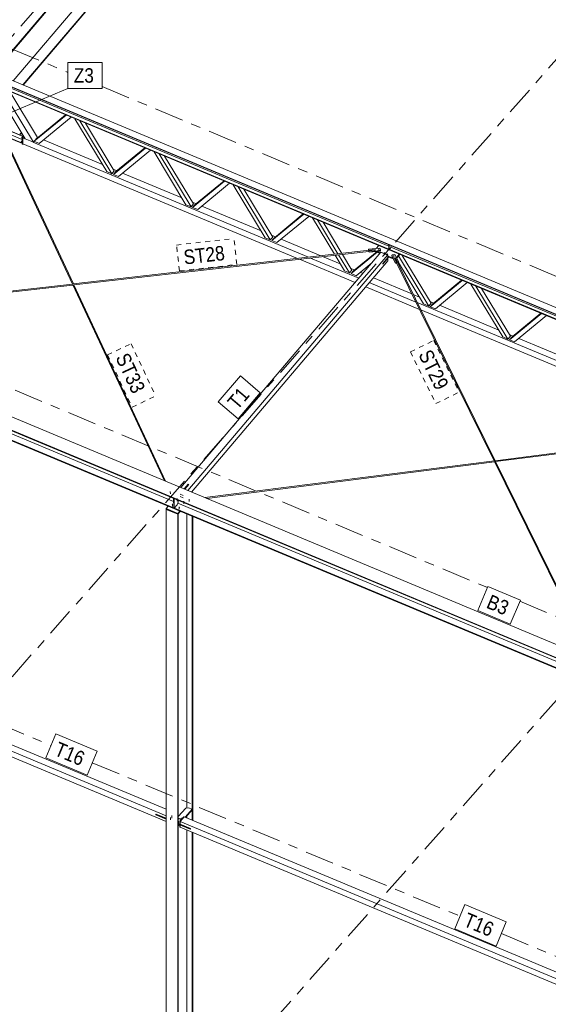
# Model space of a CAD drawing. Header units: millimetres. Extents: x -698 to 216, y -34 to 576.
# Tile 35 of 88: x -393 to -339, y 171 to 273. Entities that reach past the tile are written whole.
import ezdxf

# ---------------------------------------------------------------- set-up
doc = ezdxf.new("R2010")
doc.units = ezdxf.units.MM
for name, pattern in [('XKITLINE00', [0]), ('XKITLINE02', [4, 2, -2]), ('XKITLINE03', [6, 3, -1, 1, -1]), ('XKITLINE04', [3, 0.5, -0.5, 0.5, -0.5, 0.5, -0.5])]:
    doc.linetypes.add(name, pattern=pattern)
for name, color, linetype, lineweight in [('Element', 2, 'Continuous', 0), ('Spoina', 1, 'Continuous', 0), ('Znak elementu', 2, 'Continuous', 0), ('Śruba', 3, 'Continuous', 0)]:
    doc.layers.add(name, color=color, linetype=linetype, lineweight=lineweight)
doc.styles.add('ARIAL', font='ARIAL.TTF')

msp = doc.modelspace()

# ---------------------------------------------------------------- hatches: boundary and pattern name
at = {"layer": 'Śruba'}
for points in [[(-393.1, 261.14), (-393.09, 261.13), (-393.09, 261.12), (-393.08, 261.11), (-393.08, 261.11), (-393.08, 261.1), (-393.08, 261.09), (-393.09, 261.08), (-393.09, 261.08), (-393.1, 261.08), (-393.11, 261.08), (-393.12, 261.08), (-393.13, 261.08), (-393.14, 261.08), (-393.14, 261.09), (-393.15, 261.1), (-393.16, 261.1), (-393.17, 261.11), (-393.17, 261.12), (-393.18, 261.13), (-393.18, 261.14), (-393.18, 261.15), (-393.18, 261.16), (-393.17, 261.16), (-393.17, 261.17), (-393.16, 261.17), (-393.15, 261.17), (-393.14, 261.17), (-393.13, 261.17), (-393.12, 261.16), (-393.11, 261.16), (-393.11, 261.15)], [(-356.18, 249.51), (-356.19, 249.51), (-356.2, 249.52), (-356.21, 249.52), (-356.22, 249.53), (-356.22, 249.53), (-356.22, 249.54), (-356.23, 249.55), (-356.22, 249.56), (-356.22, 249.57), (-356.22, 249.57), (-356.21, 249.58), (-356.2, 249.58), (-356.19, 249.59), (-356.18, 249.59), (-356.17, 249.59), (-356.16, 249.59), (-356.15, 249.59), (-356.14, 249.59), (-356.13, 249.58), (-356.12, 249.57), (-356.11, 249.57), (-356.11, 249.56), (-356.11, 249.55), (-356.11, 249.54), (-356.11, 249.54), (-356.12, 249.53), (-356.13, 249.52), (-356.13, 249.52), (-356.14, 249.51), (-356.15, 249.51), (-356.17, 249.51)], [(-355.58, 249.14), (-355.59, 249.14), (-355.6, 249.15), (-355.61, 249.15), (-355.62, 249.16), (-355.63, 249.16), (-355.63, 249.17), (-355.63, 249.18), (-355.63, 249.19), (-355.63, 249.2), (-355.62, 249.2), (-355.61, 249.21), (-355.61, 249.22), (-355.6, 249.22), (-355.58, 249.22), (-355.57, 249.22), (-355.56, 249.22), (-355.55, 249.22), (-355.54, 249.22), (-355.53, 249.21), (-355.52, 249.21), (-355.52, 249.2), (-355.51, 249.19), (-355.51, 249.18), (-355.51, 249.18), (-355.52, 249.17), (-355.52, 249.16), (-355.53, 249.15), (-355.54, 249.15), (-355.55, 249.14), (-355.56, 249.14), (-355.57, 249.14)], [(-355.3, 249.02), (-355.31, 249.02), (-355.32, 249.03), (-355.33, 249.03), (-355.33, 249.04), (-355.34, 249.05), (-355.34, 249.05), (-355.35, 249.06), (-355.34, 249.07), (-355.34, 249.08), (-355.34, 249.08), (-355.33, 249.09), (-355.32, 249.1), (-355.31, 249.1), (-355.3, 249.1), (-355.29, 249.1), (-355.28, 249.1), (-355.27, 249.1), (-355.26, 249.1), (-355.25, 249.09), (-355.24, 249.09), (-355.23, 249.08), (-355.23, 249.07), (-355.23, 249.06), (-355.23, 249.06), (-355.23, 249.05), (-355.24, 249.04), (-355.25, 249.03), (-355.25, 249.03), (-355.26, 249.03), (-355.27, 249.02), (-355.29, 249.02)], [(-354.63, 248.86), (-354.64, 248.86), (-354.65, 248.87), (-354.66, 248.87), (-354.66, 248.88), (-354.67, 248.89), (-354.67, 248.89), (-354.67, 248.9), (-354.67, 248.91), (-354.67, 248.92), (-354.66, 248.93), (-354.66, 248.93), (-354.65, 248.94), (-354.64, 248.94), (-354.63, 248.94), (-354.62, 248.94), (-354.61, 248.94), (-354.59, 248.94), (-354.58, 248.94), (-354.58, 248.93), (-354.57, 248.93), (-354.56, 248.92), (-354.56, 248.91), (-354.56, 248.9), (-354.56, 248.9), (-354.56, 248.89), (-354.57, 248.88), (-354.57, 248.88), (-354.58, 248.87), (-354.59, 248.87), (-354.6, 248.86), (-354.61, 248.86)], [(-377.54, 223.08), (-377.55, 223.08), (-377.55, 223.08), (-377.56, 223.08), (-377.57, 223.08), (-377.58, 223.09), (-377.58, 223.09), (-377.59, 223.09), (-377.59, 223.1), (-377.6, 223.1), (-377.6, 223.11), (-377.6, 223.11), (-377.61, 223.11), (-377.61, 223.12), (-377.61, 223.13), (-377.61, 223.13), (-377.61, 223.14), (-377.61, 223.14), (-377.61, 223.15), (-377.6, 223.15), (-377.6, 223.16), (-377.6, 223.16), (-377.59, 223.16), (-377.59, 223.17), (-377.58, 223.17), (-377.58, 223.18), (-377.57, 223.18), (-377.56, 223.18), (-377.56, 223.18), (-377.55, 223.18), (-377.54, 223.18), (-377.54, 223.18), (-377.53, 223.18), (-377.52, 223.18), (-377.51, 223.18), (-377.51, 223.18), (-377.5, 223.18), (-377.49, 223.18), (-377.49, 223.17), (-377.48, 223.17), (-377.48, 223.17), (-377.47, 223.16), (-377.47, 223.16), (-377.47, 223.15), (-377.46, 223.15), (-377.46, 223.14), (-377.46, 223.14), (-377.46, 223.13), (-377.46, 223.13), (-377.46, 223.12), (-377.46, 223.12), (-377.46, 223.11), (-377.47, 223.11), (-377.47, 223.1), (-377.48, 223.1), (-377.48, 223.1), (-377.49, 223.09), (-377.49, 223.09), (-377.5, 223.09), (-377.5, 223.08), (-377.51, 223.08), (-377.52, 223.08), (-377.53, 223.08), (-377.53, 223.08)], [(-376.83, 222.78), (-376.84, 222.78), (-376.84, 222.78), (-376.85, 222.78), (-376.86, 222.79), (-376.86, 222.79), (-376.87, 222.79), (-376.87, 222.8), (-376.88, 222.8), (-376.88, 222.8), (-376.89, 222.81), (-376.89, 222.81), (-376.89, 222.82), (-376.9, 222.82), (-376.9, 222.83), (-376.9, 222.83), (-376.9, 222.84), (-376.9, 222.84), (-376.89, 222.85), (-376.89, 222.85), (-376.89, 222.86), (-376.88, 222.86), (-376.88, 222.87), (-376.88, 222.87), (-376.87, 222.87), (-376.86, 222.88), (-376.86, 222.88), (-376.85, 222.88), (-376.84, 222.88), (-376.84, 222.89), (-376.83, 222.89), (-376.82, 222.89), (-376.82, 222.89), (-376.81, 222.89), (-376.8, 222.89), (-376.79, 222.88), (-376.79, 222.88), (-376.78, 222.88), (-376.78, 222.88), (-376.77, 222.87), (-376.76, 222.87), (-376.76, 222.87), (-376.76, 222.86), (-376.75, 222.86), (-376.75, 222.85), (-376.75, 222.85), (-376.75, 222.84), (-376.75, 222.84), (-376.75, 222.83), (-376.75, 222.83), (-376.75, 222.82), (-376.75, 222.82), (-376.76, 222.81), (-376.76, 222.81), (-376.76, 222.8), (-376.77, 222.8), (-376.77, 222.79), (-376.78, 222.79), (-376.79, 222.79), (-376.79, 222.79), (-376.8, 222.78), (-376.81, 222.78), (-376.81, 222.78), (-376.82, 222.78)], [(-376.91, 190.25), (-376.92, 190.25), (-376.93, 190.26), (-376.94, 190.26), (-376.95, 190.27), (-376.95, 190.28), (-376.96, 190.28), (-376.96, 190.29), (-376.96, 190.3), (-376.95, 190.31), (-376.95, 190.31), (-376.94, 190.32), (-376.93, 190.33), (-376.92, 190.33), (-376.91, 190.33), (-376.9, 190.33), (-376.89, 190.33), (-376.88, 190.33), (-376.87, 190.33), (-376.86, 190.32), (-376.85, 190.31), (-376.85, 190.31), (-376.84, 190.3), (-376.84, 190.29), (-376.84, 190.28), (-376.85, 190.28), (-376.85, 190.27), (-376.86, 190.26), (-376.87, 190.26), (-376.88, 190.25), (-376.89, 190.25), (-376.9, 190.25)], [(-376.74, 190.45), (-376.75, 190.45), (-376.76, 190.45), (-376.77, 190.46), (-376.77, 190.47), (-376.78, 190.47), (-376.78, 190.48), (-376.78, 190.49), (-376.78, 190.5), (-376.78, 190.5), (-376.77, 190.51), (-376.77, 190.52), (-376.76, 190.52), (-376.75, 190.52), (-376.74, 190.53), (-376.73, 190.53), (-376.71, 190.53), (-376.7, 190.52), (-376.69, 190.52), (-376.69, 190.52), (-376.68, 190.51), (-376.67, 190.5), (-376.67, 190.5), (-376.67, 190.49), (-376.67, 190.48), (-376.67, 190.47), (-376.68, 190.47), (-376.69, 190.46), (-376.69, 190.45), (-376.7, 190.45), (-376.71, 190.45), (-376.73, 190.45)]]:
    msp.add_hatch(color=256, dxfattribs=at).paths.add_polyline_path(points, flags=17)

# ---------------------------------------------------------------- linework, layer by layer
at = {"layer": 'Element', "linetype": 'XKITLINE00', "lineweight": 0}
for p, q in [((-396.07, 267.86), (-374.16, 293.69)), ((-396.01, 267.84), (-374.1, 293.66)), ((-394.01, 267.01), (-374.89, 289.54)), ((-393.04, 266.6), (-374.15, 288.86)), ((-392.98, 266.57), (-374.09, 288.83)), ((-397.3, 268.38), (-312.07, 232.78)), ((-312.5, 232.27), (-397.74, 267.87)), ((-312.5, 232.22), (-397.73, 267.82)), ((-312.49, 231.75), (-397.72, 267.35)), ((-312.49, 231.7), (-397.72, 267.31)), ((-397.52, 267.59), (-355.14, 249.89)), ((-387.79, 245.97), (-397.31, 266.3)), ((-396.21, 266.67), (-392.79, 261.01)), ((-395.35, 266.31), (-391.93, 260.65)), ((-387.89, 245.96), (-397.09, 265.61)), ((-391.5, 261.14), (-394.38, 265.91)), ((-391.84, 260.75), (-388.53, 263.47)), ((-391.58, 261.04), (-388.6, 263.49)), ((-388.02, 263.25), (-391.33, 260.53)), ((-384.33, 257.61), (-387.64, 263.09)), ((-395.43, 262.29), (-392.97, 261.26)), ((-395.42, 262.26), (-392.99, 261.24)), ((-383.81, 257.39), (-387.12, 262.88)), ((-386.54, 262.63), (-383.55, 257.69)), ((-395.22, 261.83), (-393.08, 260.94)), ((-395, 261.36), (-393.23, 260.62)), ((-394.99, 261.33), (-393.23, 260.6)), ((-393.29, 261.54), (-393.24, 261.6)), ((-393.06, 261.44), (-393.29, 261.54)), ((-393.29, 261.54), (-393.29, 261.39)), ((-393.24, 261.6), (-393.12, 261.55)), ((-393.08, 261.13), (-392.95, 261.27)), ((-393.08, 260.46), (-393.08, 261.13)), ((-393.08, 261.13), (-393.04, 261.11)), ((-393.04, 261.11), (-392.93, 261.23)), ((-393.04, 261.11), (-393.04, 260.44)), ((-392.92, 261.21), (-393.01, 261.1)), ((-393.01, 261.1), (-392.79, 261.01)), ((-393.01, 261.1), (-393.01, 260.5)), ((-392.97, 261.26), (-392.99, 261.24)), ((-392.99, 261.23), (-392.99, 261.24)), ((-392.97, 261.24), (-392.97, 261.26)), ((-391.84, 260.75), (-391.5, 261.14)), ((-391.5, 261.14), (-391.48, 261.13)), ((-393.23, 260.62), (-393.08, 260.8)), ((-393.23, 260.6), (-393.08, 260.78)), ((-393.23, 260.6), (-393.23, 260.62)), ((-393.04, 260.44), (-393.08, 260.46)), ((-393.04, 260.44), (-393, 260.49)), ((-393.01, 260.5), (-364.57, 248.61)), ((-391.93, 260.65), (-392.79, 261.01)), ((-391.98, 260.67), (-363.43, 248.74)), ((-391.93, 260.65), (-391.84, 260.75)), ((-391.84, 260.75), (-391.58, 261.04)), ((-391.33, 260.53), (-391.84, 260.75)), ((-390.89, 260.89), (-384.76, 258.33)), ((-383.64, 257.32), (-380.33, 260.04)), ((-383.38, 257.61), (-380.4, 260.07)), ((-379.81, 259.82), (-383.12, 257.1)), ((-376.13, 254.18), (-379.44, 259.67)), ((-375.61, 253.97), (-378.92, 259.45)), ((-378.34, 259.21), (-375.35, 254.26)), ((-383.81, 257.39), (-384.33, 257.61)), ((-383.55, 257.69), (-383.81, 257.39)), ((-383.66, 257.87), (-383.27, 257.7)), ((-383.64, 257.32), (-383.38, 257.61)), ((-383.12, 257.1), (-383.64, 257.32)), ((-382.69, 257.46), (-376.56, 254.9)), ((-375.44, 253.89), (-372.13, 256.62)), ((-375.18, 254.19), (-372.19, 256.64)), ((-371.61, 256.4), (-374.92, 253.68)), ((-367.93, 250.76), (-371.24, 256.24)), ((-367.41, 250.54), (-370.72, 256.03)), ((-370.13, 255.78), (-367.15, 250.83)), ((-375.61, 253.97), (-376.13, 254.18)), ((-375.35, 254.26), (-375.61, 253.97)), ((-375.46, 254.44), (-375.07, 254.28)), ((-375.44, 253.89), (-375.18, 254.19)), ((-374.49, 254.03), (-368.36, 251.47)), ((-374.92, 253.68), (-375.44, 253.89)), ((-367.24, 250.47), (-363.93, 253.19)), ((-366.98, 250.76), (-363.99, 253.22)), ((-363.41, 252.97), (-366.72, 250.25)), ((-360.76, 249.05), (-363.03, 252.82)), ((-360.4, 249.09), (-362.52, 252.6)), ((-359.99, 249.14), (-361.93, 252.36)), ((-367.26, 251.01), (-366.87, 250.85)), ((-367.41, 250.54), (-367.93, 250.76)), ((-367.15, 250.83), (-367.41, 250.54)), ((-367.24, 250.47), (-366.98, 250.76)), ((-366.72, 250.25), (-367.24, 250.47)), ((-366.29, 250.61), (-362.17, 248.89)), ((-356.43, 249.65), (-356.17, 249.95)), ((-355.13, 249.57), (-355.14, 250.03)), ((-355.09, 250.01), (-355.08, 249.54)), ((-354.96, 249.68), (-354.88, 249.9)), ((-354.88, 249.9), (-354.88, 249.92)), ((-387.8, 245.97), (-356.54, 249.53)), ((-387.75, 245.87), (-357.19, 249.35)), ((-376.65, 224.88), (-355.96, 249.26)), ((-375.93, 224.58), (-355.25, 248.96)), ((-359.72, 247.33), (-360.7, 248.95)), ((-359.21, 247.11), (-360.34, 249)), ((-358.95, 247.41), (-359.93, 249.04)), ((-359.03, 247.04), (-356.33, 249.27)), ((-358.77, 247.34), (-356.35, 249.33)), ((-357.22, 249.56), (-356.11, 249.68)), ((-357.22, 249.5), (-357.22, 249.56)), ((-357.21, 249.47), (-357.22, 249.56)), ((-357.21, 249.45), (-357.22, 249.5)), ((-356.55, 249.54), (-357.21, 249.47)), ((-357.2, 249.45), (-357.21, 249.47)), ((-357.19, 249.4), (-356.53, 249.47)), ((-357.19, 249.34), (-357.19, 249.4)), ((-357.17, 249.31), (-357.19, 249.4)), ((-357.17, 249.25), (-357.19, 249.34)), ((-356.06, 249.44), (-357.17, 249.31)), ((-356.06, 249.38), (-357.17, 249.25)), ((-357.17, 249.25), (-357.17, 249.31)), ((-356.54, 249.53), (-356.55, 249.54)), ((-356.54, 249.52), (-356.55, 249.54)), ((-356.54, 249.51), (-356.54, 249.53)), ((-356.53, 249.48), (-356.54, 249.51)), ((-356.53, 249.47), (-356.54, 249.49)), ((-356.53, 249.47), (-356.53, 249.48)), ((-356.35, 249.35), (-356.32, 249.25)), ((-356.32, 249.32), (-356.33, 249.35)), ((-356.32, 249.25), (-356.32, 249.32)), ((-356.32, 249.32), (-356.01, 249.19)), ((-356.32, 249.25), (-356.06, 249.14)), ((-356.11, 249.68), (-356.02, 249.63)), ((-355.99, 249.51), (-356.06, 249.44)), ((-356.06, 249.38), (-355.99, 249.45)), ((-356.06, 249.38), (-356.06, 249.44)), ((-356.02, 249.63), (-355.99, 249.51)), ((-355.99, 249.45), (-355.99, 249.51)), ((-355.94, 249.28), (-355.96, 249.26)), ((-355.25, 248.96), (-355.96, 249.26)), ((-355.96, 249.26), (-355.25, 248.96)), ((-355.23, 248.98), (-355.94, 249.28)), ((-355.23, 248.98), (-355.25, 248.96)), ((-355.24, 248.7), (-355.25, 248.96)), ((-355.25, 248.96), (-355.24, 248.7)), ((-355.22, 248.72), (-355.23, 248.98)), ((-355.23, 248.86), (-354.75, 248.67)), ((-355.13, 249.57), (-355.08, 249.54)), ((-355.08, 249.54), (-354.96, 249.68)), ((-354.91, 249.8), (-312.5, 232.08)), ((-354.81, 248.92), (-354.76, 248.99)), ((-354.81, 248.86), (-354.81, 248.92)), ((-354.44, 248.17), (-354.81, 248.92)), ((-354.81, 248.86), (-354.44, 248.11)), ((-354.76, 248.99), (-354.58, 249.04)), ((-354.58, 249.04), (-354.48, 249)), ((-354.48, 249), (-354.11, 248.25)), ((-354.3, 248.75), (-354.04, 249.06)), ((-354.29, 248.68), (-353.99, 249.04)), ((-351, 243.69), (-354.13, 248.87)), ((-353.73, 248.93), (-350.74, 243.98)), ((-355.23, 248.37), (-375.56, 224.42)), ((-364.38, 248.54), (-358.62, 246.13)), ((-363.24, 248.66), (-358.24, 246.58)), ((-361.98, 248.81), (-360.16, 248.05)), ((-356.89, 248.16), (-358.52, 246.83)), ((-355.76, 248.04), (-355.15, 248.76)), ((-355.24, 248.7), (-355.76, 248.09)), ((-355.76, 248.02), (-355.24, 248.63)), ((-355.76, 248.09), (-355.76, 248.02)), ((-355.25, 248.64), (-355.24, 248.63)), ((-355.25, 248.64), (-355.24, 248.63)), ((-355.24, 248.7), (-355.22, 248.72)), ((-355.24, 248.66), (-355.22, 248.65)), ((-355.24, 248.63), (-355.22, 248.65)), ((-355.24, 248.63), (-355.23, 248.37)), ((-355.24, 248.63), (-355.23, 248.37)), ((-355.23, 248.37), (-355.22, 248.39)), ((-355.22, 248.79), (-354.75, 248.6)), ((-355.22, 248.75), (-355.19, 248.78)), ((-355.22, 248.65), (-355.22, 248.39)), ((-354.75, 248.6), (-354.75, 248.67)), ((-354.75, 248.67), (-354.72, 248.67)), ((-354.75, 248.6), (-354.69, 248.61)), ((-354.54, 248.64), (-354.51, 248.65)), ((-354.54, 248.64), (-354.32, 248.2)), ((-354.49, 248.66), (-354.53, 248.64)), ((-354.53, 248.64), (-354.53, 248.63)), ((-354.46, 248.66), (-354.49, 248.66)), ((-354.47, 248.66), (-354.45, 248.67)), ((-354.45, 248.64), (-354.46, 248.66)), ((-354.45, 248.64), (-354.45, 248.67)), ((-354.23, 248.22), (-354.45, 248.67)), ((-344.13, 227.67), (-354.45, 248.64)), ((-354.32, 248.2), (-354.44, 248.17)), ((-354.44, 248.11), (-354.44, 248.17)), ((-354.44, 248.11), (-354.32, 248.14)), ((-354.35, 248.74), (-354.3, 248.75)), ((-354.32, 248.68), (-354.29, 248.68)), ((-354.32, 248.14), (-354.32, 248.2)), ((-344.23, 227.66), (-354.32, 248.17)), ((-354.29, 248.68), (-354.3, 248.75)), ((-354.11, 248.25), (-354.23, 248.22)), ((-354.23, 248.19), (-354.23, 248.22)), ((-354.21, 248.17), (-354.11, 248.19)), ((-354.11, 248.19), (-354.11, 248.25)), ((-351.52, 243.9), (-354.11, 248.19)), ((-359.21, 247.11), (-359.72, 247.33)), ((-358.95, 247.41), (-359.21, 247.11)), ((-359.06, 247.59), (-358.67, 247.43)), ((-359.03, 247.04), (-358.77, 247.34)), ((-358.52, 246.83), (-359.03, 247.04)), ((-358.08, 247.18), (-357.82, 247.07)), ((-417.44, 242.59), (-387.87, 245.96)), ((-416.76, 242.57), (-387.85, 245.86)), ((-378.37, 225.6), (-387.86, 245.87)), ((-378.24, 225.54), (-387.76, 245.89)), ((-357.15, 246.12), (-352.32, 244.1)), ((-356.73, 246.61), (-352.74, 244.95)), ((-350.83, 243.62), (-347.52, 246.34)), ((-350.57, 243.91), (-347.59, 246.36)), ((-347, 246.12), (-350.31, 243.4)), ((-343.32, 240.48), (-346.63, 245.96)), ((-357.52, 245.67), (-351.95, 243.34)), ((-352.6, 244.89), (-351.95, 244.62)), ((-342.8, 240.26), (-346.11, 245.75)), ((-345.53, 245.5), (-342.54, 240.56)), ((-352.19, 244.05), (-320.25, 230.71)), ((-351, 243.69), (-351.52, 243.9)), ((-350.74, 243.98), (-351, 243.69)), ((-350.85, 244.16), (-350.46, 244)), ((-350.83, 243.62), (-350.57, 243.91)), ((-349.88, 243.76), (-343.75, 241.2)), ((-351.81, 243.29), (-321.36, 230.57)), ((-350.31, 243.4), (-350.83, 243.62)), ((-342.63, 240.19), (-339.32, 242.91)), ((-342.37, 240.48), (-339.39, 242.94)), ((-419.15, 242.63), (-333.92, 207.03)), ((-338.8, 242.69), (-342.11, 239.97)), ((-420.01, 241.62), (-334.78, 206.01)), ((-420.01, 241.56), (-334.78, 205.95)), ((-342.65, 240.74), (-342.26, 240.57)), ((-419.05, 240.16), (-335.84, 205.41)), ((-419.05, 240.1), (-335.84, 205.35)), ((-418.63, 240.66), (-377.41, 223.44)), ((-342.8, 240.26), (-343.32, 240.48)), ((-342.54, 240.56), (-342.8, 240.26)), ((-342.63, 240.19), (-342.37, 240.48)), ((-342.11, 239.97), (-342.63, 240.19)), ((-341.68, 240.33), (-335.55, 237.77)), ((-344.13, 227.67), (-314.06, 231.5)), ((-344.08, 227.57), (-314.7, 231.32)), ((-374.17, 223.84), (-344.2, 227.66)), ((-373.98, 223.77), (-344.18, 227.56)), ((-334.58, 208.05), (-344.19, 227.58)), ((-334.27, 207.63), (-344.09, 227.59)), ((-376.33, 224.75), (-375.9, 225.25)), ((-375.9, 225.24), (-376.33, 224.75)), ((-376.25, 224.71), (-375.82, 225.22)), ((-375.9, 225.24), (-375.9, 225.25)), ((-375.9, 225.25), (-375.82, 225.22)), ((-375.83, 225.21), (-375.9, 225.24)), ((-377.4, 222.77), (-377.42, 223.77)), ((-377.36, 223.74), (-377.34, 222.75)), ((-377.03, 223.11), (-376.93, 223.39)), ((-376.93, 223.39), (-376.93, 223.56)), ((-378.17, 222.65), (-378.19, 222.62)), ((-378.19, 222.62), (-376.98, 222.12)), ((-378.19, 157.07), (-378.19, 222.62)), ((-377.98, 222.95), (-378.17, 222.72)), ((-378.17, 222.72), (-378.17, 222.65)), ((-378.17, 222.72), (-376.96, 222.21)), ((-378.17, 222.65), (-376.96, 222.14)), ((-377.4, 222.77), (-377.34, 222.75)), ((-377.34, 222.75), (-377.03, 223.11)), ((-376.98, 223.26), (-335.76, 206.04)), ((-376.96, 222.21), (-376.77, 222.44)), ((-376.72, 222.42), (-376.96, 222.14)), ((-376.93, 222.18), (-376.98, 222.12)), ((-376.98, 222.12), (-376.98, 156.56)), ((-376.96, 222.14), (-376.96, 222.21)), ((-376.93, 156.62), (-376.93, 222.18)), ((-376.06, 191.7), (-376.06, 222.15)), ((-375.48, 190.44), (-375.48, 221.91)), ((-375.42, 190.42), (-375.42, 221.88)), ((-378.19, 191.57), (-418.67, 208.48)), ((-419.1, 207.99), (-378.19, 190.9)), ((-378.19, 190.3), (-419.1, 207.39)), ((-376.16, 191.68), (-375.88, 191.73)), ((-375.88, 191.73), (-375.48, 191.57)), ((-379.25, 191.04), (-379.23, 191.06)), ((-379.25, 190.98), (-379.25, 191.04)), ((-379.25, 191.04), (-378.19, 190.6)), ((-378.19, 190.54), (-379.25, 190.98)), ((-379.23, 191.06), (-378.19, 190.63)), ((-376.93, 190.82), (-376.16, 191.68)), ((-376.78, 190.31), (-376.35, 190.8)), ((-376.32, 190.79), (-376.75, 190.3)), ((-376.75, 190.3), (-376.32, 190.79)), ((-376.35, 190.8), (-376.32, 190.79)), ((-335.84, 173.88), (-376.32, 190.79)), ((-376.2, 190.74), (-375.48, 191.57)), ((-376.17, 190.73), (-375.48, 191.51)), ((-376.06, 190.68), (-376.06, 190.85)), ((-375.48, 191.51), (-375.48, 191.57)), ((-376.93, 190.54), (-376.86, 190.61)), ((-375.7, 189.56), (-376.93, 190.07)), ((-375.7, 189.5), (-376.93, 190.01)), ((-376.93, 189.92), (-376.87, 189.99)), ((-376.93, 189.86), (-376.83, 189.97)), ((-376.93, 189.86), (-376.93, 189.92)), ((-376.86, 190.61), (-376.58, 190.66)), ((-376.78, 190.31), (-376.78, 190.04)), ((-376.78, 190.31), (-376.75, 190.3)), ((-376.78, 190.04), (-376.75, 190.03)), ((-376.78, 189.95), (-376.78, 189.71)), ((-376.78, 189.71), (-376.75, 189.7)), ((-376.75, 190.03), (-376.75, 190.3)), ((-376.75, 190.3), (-335.84, 173.21)), ((-376.75, 190.03), (-376.75, 190.3)), ((-375.68, 189.58), (-376.75, 190.03)), ((-376.75, 189.7), (-376.75, 189.93)), ((-376.75, 189.7), (-376.75, 189.93)), ((-335.84, 172.61), (-376.75, 189.7)), ((-376.58, 190.66), (-376.5, 190.63)), ((-376.06, 158.5), (-376.06, 189.41)), ((-375.68, 189.58), (-375.7, 189.56)), ((-375.7, 189.5), (-375.7, 189.56)), ((-375.68, 189.52), (-375.7, 189.5)), ((-375.68, 189.52), (-375.68, 189.58)), ((-375.48, 158.26), (-375.48, 189.16)), ((-375.42, 158.32), (-375.42, 189.14))]:
    msp.add_line(p, q, dxfattribs=at)
at = {"layer": 'Spoina', "linetype": 'XKITLINE03', "lineweight": 0}
for p, q in [((-472.59, 182.64), (-272, 410.19)), ((-429.84, 164.79), (-229.25, 392.33)), ((-387.1, 146.93), (-186.5, 374.48)), ((-405.19, 274.93), (-388.35, 267.89)), ((-384.81, 266.42), (-326.77, 242.17)), ((-427.05, 248.83), (-344.92, 214.53)), ((-428.91, 214.38), (-390.11, 198.18)), ((-341.56, 213.12), (-259.43, 178.82)), ((-385.83, 196.39), (-347.76, 180.49)), ((-343.47, 178.7), (-304.62, 162.47))]:
    msp.add_line(p, q, dxfattribs=at)
at = {"layer": 'Znak elementu', "linetype": 'XKITLINE00', "lineweight": 0}
for p, q in [((-388.35, 268.92), (-384.81, 268.92)), ((-388.35, 266.22), (-388.35, 268.92)), ((-384.81, 266.22), (-384.81, 268.92)), ((-397.01, 262.57), (-388.35, 266.22)), ((-388.35, 266.22), (-384.81, 266.22)), ((-372.79, 233.75), (-370.5, 236.45)), ((-368.44, 234.7), (-370.5, 236.45)), ((-370.73, 232.01), (-368.44, 234.7)), ((-370.73, 232.01), (-372.79, 233.75)), ((-345.92, 212.15), (-344.88, 214.64)), ((-344.88, 214.64), (-341.51, 213.24)), ((-342.55, 210.75), (-341.51, 213.24)), ((-345.92, 212.15), (-342.55, 210.75)), ((-390.65, 196.89), (-389.61, 199.38)), ((-389.61, 199.38), (-385.32, 197.59)), ((-390.65, 196.89), (-386.36, 195.1)), ((-386.36, 195.1), (-385.32, 197.59)), ((-348.3, 179.2), (-347.26, 181.69)), ((-347.26, 181.69), (-342.97, 179.9)), ((-344.01, 177.4), (-342.97, 179.9)), ((-348.3, 179.2), (-344.01, 177.4))]:
    msp.add_line(p, q, dxfattribs=at)
at = {"layer": 'Znak elementu', "linetype": 'XKITLINE04', "lineweight": 0}
for p, q in [((-377.11, 250), (-371.17, 250.68)), ((-376.8, 247.32), (-377.11, 250)), ((-370.86, 248), (-371.17, 250.68)), ((-376.8, 247.32), (-370.86, 248)), ((-384.25, 238.64), (-381.81, 239.78)), ((-381.81, 239.78), (-379.27, 234.36)), ((-352.9, 238.94), (-350.48, 240.13)), ((-350.48, 240.13), (-347.84, 234.77)), ((-384.25, 238.64), (-381.72, 233.22)), ((-352.9, 238.94), (-350.26, 233.58)), ((-350.26, 233.58), (-347.84, 234.77)), ((-381.72, 233.22), (-379.27, 234.36))]:
    msp.add_line(p, q, dxfattribs=at)
at = {"layer": 'Śruba', "linetype": 'XKITLINE00', "lineweight": 0}
for p, q in [((-393.02, 261.25), (-393.17, 261.07)), ((-356.17, 249.6), (-356.16, 249.37)), ((-355.57, 248.98), (-355.57, 249.24)), ((-355.28, 248.86), (-355.29, 249.12)), ((-354.62, 248.96), (-354.61, 248.72)), ((-377.54, 223.2), (-377.53, 222.93)), ((-376.82, 222.9), (-376.82, 222.64)), ((-376.9, 190.35), (-376.9, 190.11)), ((-376.73, 190.55), (-376.73, 190.31))]:
    msp.add_line(p, q, dxfattribs=at)
at = {"layer": 'Śruba', "linetype": 'XKITLINE02', "lineweight": 0}
for p, q in [((-377.76, 224.49), (-377.75, 224.25)), ((-377.06, 223.76), (-377.05, 223.49)), ((-376.75, 224.2), (-376.43, 224.06)), ((-376.74, 223.96), (-376.42, 223.83)), ((-376.35, 223.46), (-376.34, 223.2)), ((-375.8, 223.67), (-375.8, 223.44)), ((-377.75, 190.71), (-377.75, 190.47)), ((-377.58, 190.91), (-377.58, 190.66))]:
    msp.add_line(p, q, dxfattribs=at)

# ---------------------------------------------------------------- texts
at = {"layer": 'Znak elementu', "style": 'ARIAL', "width": 0.85}
msp.add_text('Z3', height=1.5, dxfattribs=at).set_placement((-387.75, 266.82))
for s, rotation, p in [('ST28', 6.5031, (-376.28, 247.98)), ('ST33', -64.9218, (-383.46, 238.35)), ('ST29', -63.8046, (-352.1, 238.67)), ('T1', 49.6869, (-370.8, 232.85)), ('B3', -22.6719, (-345.13, 212.47)), ('T16', -22.6719, (-389.87, 197.21)), ('T16', -22.6719, (-347.51, 179.52))]:
    msp.add_text(s, height=1.5, rotation=rotation, dxfattribs=at).set_placement(p)

doc.saveas('drawing.dxf')
